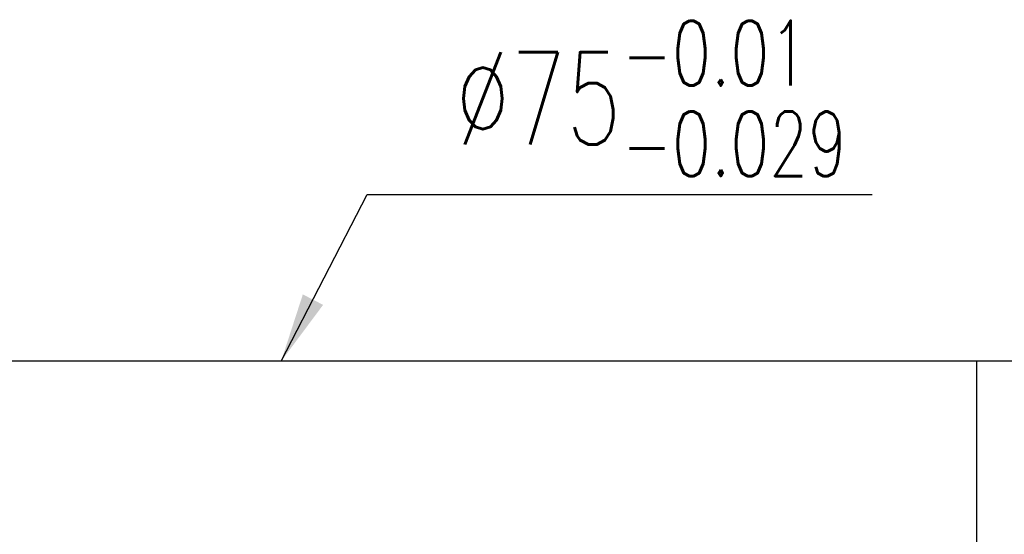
# Model space of a CAD drawing. Extents: x 903 to 1237, y 89 to 253.
# Tile 49 of 50: x 1110 to 1174, y 201 to 234. Entities that reach past the tile are written whole.
import ezdxf

# ---------------------------------------------------------------- set-up
doc = ezdxf.new("R2010")
doc.units = 0
doc.header["$MEASUREMENT"] = 0
doc.layers.add('DIM', color=4, linetype='CONTINUOUS')
doc.layers.add('OUT', color=3, linetype='CONTINUOUS')
doc.styles.add('CHN', font='SIMPLEX.shx', dxfattribs={"width": 0.7, "bigfont": 'CHINESET.shx'})
doc.dimstyles.new('CNS', dxfattribs={"dimscale": 0, "dimtxt": 4, "dimasz": 3, "dimexe": 1, "dimexo": 0.5, "dimgap": 1, "dimtad": 1, "dimdsep": 46, "dimtxsty": 'CHN', "dimcen": 0.09, "dimclrd": 256, "dimclre": 256, "dimclrt": 256, "dimadec": 0, "dimazin": 0, "dimtp": 1, "dimtm": 1, "dimtfac": 0.6, "dimtix": 1, "dimtmove": 2, "dimatfit": 3, "dimfxl": 1, "dimtvp": 0.85, "dimtolj": 1, "dimarcsym": 0})

msp = doc.modelspace()

# ---------------------------------------------------------------- linework, layer by layer
at = {"layer": 'OUT', "color": 7, "linetype": 'Continuous', "ltscale": 5}
for p, q in [((1232.582, 212.319), (1102.082, 212.319)), ((1172.082, 137.319), (1172.082, 212.319))]:
    msp.add_line(p, q, dxfattribs=at)

# ---------------------------------------------------------------- texts
at = {"layer": 'DIM', "color": 7, "insert": (1138.235, 224.338), "char_height": 6, "attachment_point": 7, "style": 'CHN'}
msp.add_mtext('\\A1;%%C75{\\H0.7x;\\S-0.01^ -0.029;}', dxfattribs=at)

# ---------------------------------------------------------------- leaders
at = {"layer": 'DIM', "color": 7, "annotation_type": 0, "has_hookline": 1, "hookline_direction": 0, "text_width": 27.06}
msp.add_leader([(1126.946, 212.319), (1132.535, 223.138), (1137.035, 223.138)], dimstyle='CNS', override={"dimscale": 1.5, "dimgap": 0.8, "dimclrd": 0, "dimclre": 0, "dimclrt": 0, "dimtmove": 1}, dxfattribs=at)

doc.saveas('drawing.dxf')
